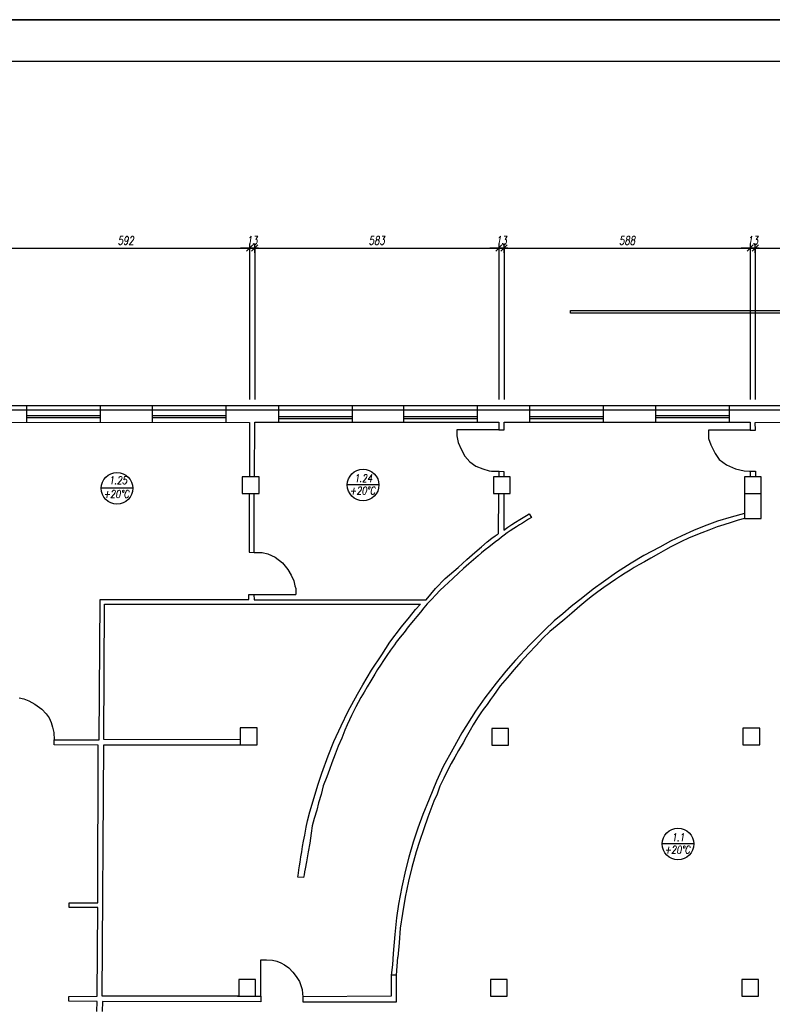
# Model space of a CAD drawing. Header units: inches. Extents: x 1464 to 9264, y -7670 to 9130.
# Tile 19 of 27: x 3487 to 5284, y 2577 to 4930. Entities that reach past the tile are written whole.
import ezdxf

# ---------------------------------------------------------------- set-up
doc = ezdxf.new("R2010")
doc.units = ezdxf.units.IN
doc.header["$MEASUREMENT"] = 0
doc.layers.add('BUDOWLANKA', color=50, linetype='Continuous', lineweight=30)
doc.layers.add('opisy', color=130, linetype='Continuous', lineweight=9)
doc.layers.add('RAMKA', color=3, linetype='Continuous')
doc.layers.add('wymiar', color=130, linetype='Continuous')
doc.styles.add('100-K-S', font='simplex.shx', dxfattribs={"width": 0.8, "oblique": 10, "height": 20})
doc.styles.add('standard 100', font='simplex.shx', dxfattribs={"width": 0.75, "oblique": 10, "height": 20})
doc.dimstyles.new('1 100', dxfattribs={"dimscale": 2, "dimtxt": 20, "dimasz": 0.9, "dimexe": 10, "dimexo": 35, "dimgap": 4, "dimtad": 1, "dimdec": 0, "dimrnd": 0.5, "dimtxsty": 'standard 100', "dimblk": 'zasieczka', "dimcen": 2.5, "dimdle": 25, "dimse1": 1, "dimse2": 1, "dimclrd": 256, "dimclre": 5, "dimclrt": 256, "dimadec": 5, "dimazin": 3, "dimtfac": 1, "dimtdec": 0, "dimtix": 1, "dimtmove": 0, "dimatfit": 3, "dimldrblk": 'CLOSEDBLANK', "dimfxl": 1, "dimlwd": -1, "dimlwe": 18, "dimarcsym": 0})

# ---------------------------------------------------------------- blocks, each defined once
blk = doc.blocks.new('zasieczka')
at = {"linetype": 'Continuous'}
for p, q in [((12, 0), (-12, 0)), ((4.1, 4.1), (-4.1, -4.1)), ((0, 6.2), (0, -6.2))]:
    blk.add_line(p, q, dxfattribs=at)
blk = doc.blocks.new('*D893')
at = {"layer": 'Defpoints', "color": 0}
for p in [(722.1, 3200), (130.5, 3039.1), (722.1, 3038.3)]:
    blk.add_point(p, dxfattribs=at)
at = {"layer": 'wymiar'}
blk.add_line((132.3, 3200), (720.3, 3200), dxfattribs=at)
at = {"layer": 'wymiar', "xscale": 1.799999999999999, "yscale": 1.799999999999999, "zscale": 1.799999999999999, "rotation": 180}
blk.add_blockref('zasieczka', (130.5, 3200), dxfattribs=at)
at = {"layer": 'wymiar', "xscale": 1.799999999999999, "yscale": 1.799999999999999, "zscale": 1.799999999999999}
blk.add_blockref('zasieczka', (722.1, 3200), dxfattribs=at)
at = {"layer": 'wymiar', "insert": (426.3, 3218), "char_height": 20, "attachment_point": 5, "style": 'standard 100'}
blk.add_mtext('592', dxfattribs=at)
blk = doc.blocks.new('_ClosedBlank')
at = {"color": 0, "linetype": 'ByBlock', "lineweight": -2}
for p, q in [((-1, 0.2), (0, 0)), ((-1, 0.2), (-1, -0.2)), ((0, 0), (-1, -0.2))]:
    blk.add_line(p, q, dxfattribs=at)
blk = doc.blocks.new('*D894')
at = {"layer": 'Defpoints', "color": 0}
for p in [(734.4, 3200), (722.1, 3038.3), (734.4, 3038.2)]:
    blk.add_point(p, dxfattribs=at)
at = {"layer": 'wymiar'}
for p, q in [((720.3, 3200), (718.5, 3200)), ((722.1, 3200), (734.4, 3200)), ((736.2, 3200), (738, 3200))]:
    blk.add_line(p, q, dxfattribs=at)
at = {"layer": 'wymiar', "xscale": 1.799999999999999, "yscale": 1.799999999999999, "zscale": 1.799999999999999}
blk.add_blockref('zasieczka', (722.1, 3200), dxfattribs=at)
at = {"layer": 'wymiar', "xscale": 1.799999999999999, "yscale": 1.799999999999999, "zscale": 1.799999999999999, "rotation": 180}
blk.add_blockref('zasieczka', (734.4, 3200), dxfattribs=at)
at = {"layer": 'wymiar', "insert": (728.2, 3218), "char_height": 20, "attachment_point": 5, "style": 'standard 100'}
blk.add_mtext('13', dxfattribs=at)
blk = doc.blocks.new('*D895')
at = {"layer": 'Defpoints', "color": 0}
for p in [(1317.3, 3200), (734.4, 3038.2), (1317.3, 3039.3)]:
    blk.add_point(p, dxfattribs=at)
at = {"layer": 'wymiar'}
blk.add_line((736.2, 3200), (1315.5, 3200), dxfattribs=at)
at = {"layer": 'wymiar', "xscale": 1.799999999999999, "yscale": 1.799999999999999, "zscale": 1.799999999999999, "rotation": 180}
blk.add_blockref('zasieczka', (734.4, 3200), dxfattribs=at)
at = {"layer": 'wymiar', "xscale": 1.799999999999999, "yscale": 1.799999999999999, "zscale": 1.799999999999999}
blk.add_blockref('zasieczka', (1317.3, 3200), dxfattribs=at)
at = {"layer": 'wymiar', "insert": (1025.9, 3218), "char_height": 20, "attachment_point": 5, "style": 'standard 100'}
blk.add_mtext('583', dxfattribs=at)
blk = doc.blocks.new('*D896')
at = {"layer": 'Defpoints', "color": 0}
for p in [(1329.9, 3200), (1317.3, 3039.3), (1329.9, 3039.2)]:
    blk.add_point(p, dxfattribs=at)
at = {"layer": 'wymiar'}
for p, q in [((1315.5, 3200), (1313.7, 3200)), ((1317.3, 3200), (1329.9, 3200)), ((1331.7, 3200), (1333.5, 3200))]:
    blk.add_line(p, q, dxfattribs=at)
at = {"layer": 'wymiar', "xscale": 1.799999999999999, "yscale": 1.799999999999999, "zscale": 1.799999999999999}
blk.add_blockref('zasieczka', (1317.3, 3200), dxfattribs=at)
at = {"layer": 'wymiar', "xscale": 1.799999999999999, "yscale": 1.799999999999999, "zscale": 1.799999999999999, "rotation": 180}
blk.add_blockref('zasieczka', (1329.9, 3200), dxfattribs=at)
at = {"layer": 'wymiar', "insert": (1323.6, 3218), "char_height": 20, "attachment_point": 5, "style": 'standard 100'}
blk.add_mtext('13', dxfattribs=at)
blk = doc.blocks.new('*D897')
at = {"layer": 'Defpoints', "color": 0}
for p in [(1917.7, 3200), (1329.9, 3039.2), (1917.7, 3039)]:
    blk.add_point(p, dxfattribs=at)
at = {"layer": 'wymiar'}
blk.add_line((1331.7, 3200), (1915.9, 3200), dxfattribs=at)
at = {"layer": 'wymiar', "xscale": 1.799999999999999, "yscale": 1.799999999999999, "zscale": 1.799999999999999, "rotation": 180}
blk.add_blockref('zasieczka', (1329.9, 3200), dxfattribs=at)
at = {"layer": 'wymiar', "xscale": 1.799999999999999, "yscale": 1.799999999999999, "zscale": 1.799999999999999}
blk.add_blockref('zasieczka', (1917.7, 3200), dxfattribs=at)
at = {"layer": 'wymiar', "insert": (1623.8, 3218), "char_height": 20, "attachment_point": 5, "style": 'standard 100'}
blk.add_mtext('588', dxfattribs=at)
blk = doc.blocks.new('*D898')
at = {"layer": 'Defpoints', "color": 0}
for p in [(1930.1, 3200), (1917.7, 3039), (1930.1, 3038.8)]:
    blk.add_point(p, dxfattribs=at)
at = {"layer": 'wymiar'}
for p, q in [((1915.9, 3200), (1914.1, 3200)), ((1917.7, 3200), (1930.1, 3200)), ((1931.9, 3200), (1933.7, 3200))]:
    blk.add_line(p, q, dxfattribs=at)
at = {"layer": 'wymiar', "xscale": 1.799999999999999, "yscale": 1.799999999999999, "zscale": 1.799999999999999}
blk.add_blockref('zasieczka', (1917.7, 3200), dxfattribs=at)
at = {"layer": 'wymiar', "xscale": 1.799999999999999, "yscale": 1.799999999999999, "zscale": 1.799999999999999, "rotation": 180}
blk.add_blockref('zasieczka', (1930.1, 3200), dxfattribs=at)
at = {"layer": 'wymiar', "insert": (1923.9, 3218), "char_height": 20, "attachment_point": 5, "style": 'standard 100'}
blk.add_mtext('13', dxfattribs=at)
blk = doc.blocks.new('*D899')
at = {"layer": 'Defpoints', "color": 0}
for p in [(2503.7, 3200), (1930.1, 3038.8), (2503.7, 3040)]:
    blk.add_point(p, dxfattribs=at)
at = {"layer": 'wymiar'}
blk.add_line((1931.9, 3200), (2501.9, 3200), dxfattribs=at)
at = {"layer": 'wymiar', "xscale": 1.799999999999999, "yscale": 1.799999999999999, "zscale": 1.799999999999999, "rotation": 180}
blk.add_blockref('zasieczka', (1930.1, 3200), dxfattribs=at)
at = {"layer": 'wymiar', "xscale": 1.799999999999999, "yscale": 1.799999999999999, "zscale": 1.799999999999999}
blk.add_blockref('zasieczka', (2503.7, 3200), dxfattribs=at)
at = {"layer": 'wymiar', "insert": (2216.9, 3218), "char_height": 20, "attachment_point": 5, "style": 'standard 100'}
blk.add_mtext('574', dxfattribs=at)
blk = doc.blocks.new('A$C36685AB7')
at = {"layer": 'BUDOWLANKA'}
for p, q in [((3338.2, 11898.3), (3338.2, 11905.3)), ((3338.2, 11905.3), (4097.2, 11905.3)), ((4088.2, 11898.3), (3338.2, 11898.3)), ((4393.2, 11677), (1325.8, 11676.8)), ((2039.2, 11676.9), (2039.2, 11640.3)), ((2215.2, 11676.9), (2215.2, 11640.3)), ((2339.2, 11676.9), (2339.2, 11640.3)), ((2515.2, 11676.9), (2515.2, 11640.3)), ((2641.2, 11676.9), (2641.2, 11638.3)), ((2817.2, 11676.9), (2817.2, 11638.3)), ((2939.2, 11676.9), (2939.2, 11638.3)), ((3115.2, 11676.9), (3115.2, 11638.3)), ((3240.2, 11676.9), (3240.2, 11638.4)), ((3416.2, 11676.9), (3416.2, 11638.4)), ((3541.2, 11676.9), (3541.2, 11640.3)), ((3717.2, 11676.9), (3717.2, 11640.3)), ((4393.2, 11667), (1335.8, 11666.8)), ((2215.2, 11653.2), (2039.2, 11653.2)), ((2215.2, 11648.2), (2039.2, 11648.2)), ((2515.2, 11653.2), (2339.2, 11653.2)), ((2515.2, 11648.2), (2339.2, 11648.2)), ((2817.2, 11651.1), (2641.2, 11651.1)), ((3115.2, 11651.1), (2939.2, 11651.1)), ((3416.2, 11651.3), (3240.2, 11651.3)), ((3717.2, 11653.2), (3541.2, 11653.2)), ((3717.2, 11648.2), (3541.2, 11648.2)), ((1980.2, 11638.3), (2571.8, 11637.3)), ((2039.2, 11640.3), (2039.2, 11638.2)), ((2215.2, 11640.3), (2215.2, 11637.9)), ((2339.2, 11640.3), (2339.2, 11637.7)), ((2515.2, 11640.3), (2515.2, 11637.4)), ((2571.8, 11637.3), (2571.8, 11507.5)), ((2583.3, 11507.5), (2584.1, 11638.3)), ((2584.1, 11638.3), (3167, 11638.2)), ((2817.2, 11646.1), (2641.2, 11646.1)), ((3115.2, 11646.1), (2939.2, 11646.1)), ((3167, 11638.2), (3167.2, 11619.5)), ((3179.5, 11619.5), (3179.6, 11638.5)), ((3179.6, 11638.5), (3767.4, 11638)), ((3416.2, 11646.3), (3240.2, 11646.3)), ((3541.2, 11640.3), (3541.2, 11638.2)), ((3717.2, 11640.3), (3717.2, 11638)), ((3767.4, 11638), (3767.8, 11619)), ((3779.8, 11637.7), (4353.4, 11639)), ((3780.2, 11619.1), (3779.8, 11637.7)), ((3167.2, 11619.5), (3067.2, 11619.5)), ((3067.2, 11619.5), (3067.2, 11605.3)), ((3067.2, 11605.3), (3070.2, 11589.3)), ((3167.2, 11619.5), (3179.5, 11619.5)), ((3767.8, 11619), (3668.2, 11619)), ((3668.2, 11619), (3668.2, 11599.3)), ((3767.8, 11619), (3780.2, 11619.1)), ((3767.8, 11619), (3767.8, 11619)), ((3767.8, 11619), (3767.8, 11619)), ((3070.2, 11589.3), (3077.2, 11573.3)), ((3668.2, 11599.3), (3673.2, 11584.3)), ((3673.2, 11584.3), (3684.2, 11563.3)), ((3077.2, 11573.3), (3086.2, 11557.3)), ((3086.2, 11557.3), (3098.2, 11543.3)), ((3684.2, 11563.3), (3693.2, 11549.3)), ((3098.2, 11543.3), (3112.2, 11533.3)), ((3112.2, 11533.3), (3129.2, 11526.3)), ((3693.2, 11549.3), (3711.2, 11536.3)), ((3711.2, 11536.3), (3732.2, 11526.3)), ((2594.3, 11507.5), (2554.3, 11507.5)), ((2554.3, 11507.5), (2554.3, 11467.5)), ((2594.3, 11467.5), (2594.3, 11507.5)), ((3129.2, 11526.3), (3144.2, 11522.3)), ((3144.2, 11522.3), (3149.4, 11520.9)), ((3149.4, 11520.9), (3167.7, 11520.9)), ((3194.5, 11507.8), (3154.5, 11507.8)), ((3154.5, 11507.8), (3154.5, 11467.8)), ((3167.8, 11507.8), (3167.7, 11520.9)), ((3167.7, 11520.9), (3179.4, 11520.7)), ((3179.4, 11520.7), (3179.4, 11507.8)), ((3194.5, 11467.8), (3194.5, 11507.8)), ((3732.2, 11526.3), (3753.2, 11522.3)), ((3753.2, 11522.3), (3766.2, 11521.3)), ((3793.6, 11507.4), (3753.6, 11507.4)), ((3753.6, 11507.4), (3753.6, 11467.4)), ((3766.2, 11521.3), (3766.2, 11521.3)), ((3766.2, 11521.3), (3767.2, 11521.3)), ((3768.2, 11507.4), (3768.2, 11521.3)), ((3768.2, 11521.3), (3780.2, 11521.3)), ((3780.2, 11521.3), (3780.2, 11507.4)), ((3793.6, 11467.4), (3793.6, 11507.4)), ((2554.3, 11467.5), (2594.3, 11467.5)), ((2570.7, 11467.5), (2570.7, 11327.8)), ((2582.4, 11327.1), (2582.4, 11467.5)), ((3154.5, 11467.8), (3194.5, 11467.8)), ((3166.6, 11467.8), (3165.9, 11371.5)), ((3179, 11467.8), (3179.3, 11380.5)), ((3753.6, 11467.4), (3793.6, 11467.4)), ((3753.6, 11467.4), (3753.6, 11408.1)), ((3793.8, 11408.4), (3793.6, 11467.4)), ((3225.1, 11410.3), (3233.2, 11415.3)), ((3233.2, 11415.3), (3239.6, 11419.1)), ((3239.6, 11419.1), (3244.8, 11410.5)), ((3721.9, 11411.5), (3689.6, 11401.5)), ((3753.6, 11420), (3721.9, 11411.5)), ((3189, 11387.6), (3198.2, 11393.5)), ((3198.2, 11393.5), (3207.3, 11399.1)), ((3209.5, 11388.4), (3202.8, 11384.2)), ((3207.3, 11399.1), (3217.1, 11405.3)), ((3216.5, 11392.9), (3209.5, 11388.4)), ((3223.7, 11397.2), (3216.5, 11392.9)), ((3217.1, 11405.3), (3225.1, 11410.3)), ((3230.5, 11401.5), (3223.7, 11397.2)), ((3237.7, 11406.3), (3230.5, 11401.5)), ((3244.8, 11410.5), (3237.7, 11406.3)), ((3657.7, 11389.6), (3632.1, 11379.2)), ((3689.6, 11401.5), (3657.7, 11389.6)), ((3704.9, 11392.9), (3688.8, 11387.7)), ((3722.2, 11398.4), (3704.9, 11392.9)), ((3738.7, 11403.8), (3722.2, 11398.4)), ((3753.6, 11408.1), (3738.7, 11403.8)), ((3753.6, 11408.1), (3793.8, 11408.4)), ((3150.8, 11360.7), (3158.3, 11366.3)), ((3158.3, 11366.3), (3165.9, 11371.5)), ((3165.9, 11371.5), (3165.9, 11371.5)), ((3179.5, 11368.5), (3173.5, 11363.6)), ((3179.3, 11380.5), (3189, 11387.6)), ((3186.7, 11373.6), (3179.5, 11368.5)), ((3194.6, 11378.8), (3186.7, 11373.6)), ((3202.8, 11384.2), (3194.6, 11378.8)), ((3604.6, 11366.9), (3577.3, 11353.7)), ((3632.1, 11379.2), (3604.6, 11366.9)), ((3633.9, 11366.2), (3620.4, 11360.8)), ((3651.8, 11373.4), (3633.9, 11366.2)), ((3669, 11380.2), (3651.8, 11373.4)), ((3688.8, 11387.7), (3669, 11380.2)), ((3125.7, 11340.2), (3139.4, 11352.1)), ((3139.4, 11352.1), (3150.8, 11360.7)), ((3152, 11346.7), (3143.3, 11339.7)), ((3159, 11352), (3152, 11346.7)), ((3166.8, 11358), (3159, 11352)), ((3173.5, 11363.6), (3166.8, 11358)), ((3577.3, 11353.7), (3551.7, 11339.8)), ((3590.9, 11346.8), (3578.3, 11340.1)), ((3603.7, 11352.9), (3590.9, 11346.8)), ((3620.4, 11360.8), (3603.7, 11352.9)), ((2570.7, 11327.8), (2582.4, 11327.1)), ((2582.4, 11327.1), (2602.2, 11327.1)), ((2602.2, 11327.1), (2615.2, 11323.3)), ((2615.2, 11323.3), (2633.2, 11315.3)), ((3091.1, 11310.2), (3109.9, 11326.5)), ((3117.8, 11318.9), (3106.8, 11309.6)), ((3109.9, 11326.5), (3125.7, 11340.2)), ((3125.8, 11325.6), (3117.8, 11318.9)), ((3134.6, 11333.1), (3125.8, 11325.6)), ((3143.3, 11339.7), (3134.6, 11333.1)), ((3513.8, 11319.8), (3483.3, 11301.6)), ((3551.7, 11339.8), (3513.8, 11319.8)), ((3548.7, 11323.7), (3530.5, 11313.4)), ((3565.1, 11333.4), (3548.7, 11323.7)), ((3578.3, 11340.1), (3565.1, 11333.4)), ((2633.2, 11315.3), (2650.2, 11302.3)), ((2650.2, 11302.3), (2663.2, 11286.3)), ((3070.2, 11291), (3091.1, 11310.2)), ((3095.4, 11299.4), (3083.1, 11288.2)), ((3106.8, 11309.6), (3095.4, 11299.4)), ((3483.3, 11301.6), (3448.6, 11279.1)), ((3501.4, 11297.3), (3490.8, 11290.8)), ((3514.9, 11304.8), (3501.4, 11297.3)), ((3530.5, 11313.4), (3514.9, 11304.8)), ((2663.2, 11286.3), (2671.2, 11272.3)), ((2671.2, 11272.3), (2677.2, 11259.3)), ((3038.7, 11264.4), (3070.2, 11291)), ((3071, 11277.1), (3058.1, 11265.4)), ((3083.1, 11288.2), (3071, 11277.1)), ((3448.6, 11279.1), (3416.9, 11256.9)), ((3458.1, 11270.2), (3445.9, 11262.1)), ((3469.1, 11277.1), (3458.1, 11270.2)), ((3481, 11284.6), (3469.1, 11277.1)), ((3490.8, 11290.8), (3481, 11284.6)), ((2677.2, 11259.3), (2680.2, 11247.3)), ((2680.2, 11247.3), (2681.9, 11240.5)), ((3016.1, 11240.8), (3038.7, 11264.4)), ((3037.4, 11246.7), (3026.6, 11235.8)), ((3046, 11254.4), (3037.4, 11246.7)), ((3058.1, 11265.4), (3046, 11254.4)), ((3416.9, 11256.9), (3392.6, 11239.1)), ((3433.2, 11253.3), (3418, 11243.2)), ((3445.9, 11262.1), (3433.2, 11253.3)), ((2570.1, 11214.3), (2570.1, 11226)), ((2570.1, 11226), (2582.2, 11226)), ((2582.2, 11226), (2582.4, 11213.7)), ((2582.2, 11226), (2682.2, 11226)), ((2681.9, 11240.5), (2682.2, 11226)), ((2993.2, 11213.6), (3016.1, 11240.8)), ((3016.7, 11225.7), (3006, 11214.6)), ((3026.6, 11235.8), (3016.7, 11225.7)), ((3392.6, 11239.1), (3367.4, 11219.1)), ((3391.2, 11223.4), (3379.7, 11214.1)), ((3403.7, 11233.1), (3391.2, 11223.4)), ((3418, 11243.2), (3403.7, 11233.1)), ((2212.3, 10878.9), (2214.8, 11214.1)), ((2214.8, 11214.1), (2570.1, 11214.3)), ((2223.9, 10880.2), (2225.5, 11203.6)), ((2225.5, 11203.6), (2979.8, 11203.2)), ((2582.4, 11213.7), (2993.2, 11213.6)), ((2968.5, 11190.7), (2979.8, 11203.2)), ((2995.8, 11204.1), (2988.4, 11194.7)), ((3006, 11214.6), (2995.8, 11204.1)), ((3367.4, 11219.1), (3339.9, 11197.4)), ((3379.7, 11214.1), (3360.6, 11198.2)), ((2953.7, 11172.5), (2968.5, 11190.7)), ((2980, 11184.5), (2971, 11173.5)), ((2988.4, 11194.7), (2980, 11184.5)), ((3320.2, 11180.5), (3299.3, 11163.3)), ((3339.9, 11197.4), (3320.2, 11180.5)), ((3341.2, 11181.8), (3324.5, 11167.2)), ((3360.6, 11198.2), (3341.2, 11181.8)), ((2934.9, 11149.4), (2953.7, 11172.5)), ((2963.1, 11163.9), (2950.7, 11149)), ((2971, 11173.5), (2963.1, 11163.9)), ((3299.3, 11163.3), (3276.8, 11141.8)), ((3306.6, 11152.6), (3289.3, 11137.6)), ((3324.5, 11167.2), (3306.6, 11152.6)), ((2906.5, 11112.1), (2934.9, 11149.4)), ((2940.7, 11135.8), (2931.7, 11124.3)), ((2950.7, 11149), (2940.7, 11135.8)), ((3276.8, 11141.8), (3258.4, 11123.3)), ((3289.3, 11137.6), (3272.4, 11122)), ((2887.3, 11082.5), (2906.5, 11112.1)), ((2917.9, 11106.5), (2908.3, 11093.7)), ((2922.2, 11112.1), (2917.9, 11106.5)), ((2931.7, 11124.3), (2922.2, 11112.1)), ((3241.1, 11105.8), (3207.1, 11069.7)), ((3258.4, 11123.3), (3241.1, 11105.8)), ((3272.4, 11122), (3256.1, 11104.4)), ((2862.8, 11045.2), (2887.3, 11082.5)), ((2908.3, 11093.7), (2899.8, 11080.8)), ((3238.3, 11085.3), (3220, 11065.4)), ((3256.1, 11104.4), (3238.3, 11085.3)), ((2891.7, 11068.4), (2884.6, 11057.8)), ((2899.8, 11080.8), (2891.7, 11068.4)), ((3207.1, 11069.7), (3184.1, 11042.9)), ((3220, 11065.4), (3203.4, 11047.1)), ((2842.4, 11010.7), (2862.8, 11045.2)), ((2871, 11036.2), (2861.5, 11020.3)), ((2877.3, 11046.9), (2871, 11036.2)), ((2884.6, 11057.8), (2877.3, 11046.9)), ((3184.1, 11042.9), (3161, 11014.9)), ((3203.4, 11047.1), (3186.9, 11027.5)), ((2861.5, 11020.3), (2852.8, 11006.1)), ((3161, 11014.9), (3133.9, 10979.2)), ((3186.9, 11027.5), (3170.6, 11008.2)), ((2807.3, 10948), (2829.2, 10988.2)), ((2829.2, 10988.2), (2842.4, 11010.7)), ((2845.1, 10993.3), (2837.6, 10980.3)), ((2852.8, 11006.1), (2845.1, 10993.3)), ((3161.8, 10995.6), (3154.6, 10985.3)), ((3170.6, 11008.2), (3161.8, 10995.6)), ((2021.2, 10979.3), (2032.2, 10977.3)), ((2032.2, 10977.3), (2044.2, 10972.3)), ((2044.2, 10972.3), (2059.2, 10964.3)), ((2059.2, 10964.3), (2075.2, 10952.3)), ((2831, 10968.7), (2825.8, 10957.8)), ((2837.6, 10980.3), (2831, 10968.7)), ((3133.9, 10979.2), (3111.8, 10947.5)), ((3147.1, 10975.1), (3139.1, 10963.8)), ((3154.6, 10985.3), (3147.1, 10975.1)), ((2075.2, 10952.3), (2086.2, 10941.3)), ((2086.2, 10941.3), (2093.2, 10931.3)), ((2790.5, 10912.3), (2807.3, 10948)), ((2821.8, 10950.3), (2815, 10937.5)), ((2825.8, 10957.8), (2821.8, 10950.3)), ((3111.8, 10947.5), (3078.4, 10896.2)), ((3124.2, 10943.4), (3116.5, 10931.6)), ((3130.1, 10951.4), (3124.2, 10943.4)), ((3139.1, 10963.8), (3130.1, 10951.4)), ((2093.2, 10931.3), (2098.2, 10920.3)), ((2098.2, 10920.3), (2101.2, 10909.3)), ((2810.1, 10927.1), (2804.8, 10915.1)), ((2815, 10937.5), (2810.1, 10927.1)), ((3116.5, 10931.6), (3105.5, 10914.8)), ((2101.2, 10909.3), (2104.2, 10896.3)), ((2104.2, 10896.3), (2105.2, 10879.1)), ((2589.7, 10907.4), (2549.7, 10907.4)), ((2549.7, 10907.4), (2549.7, 10867.4)), ((2589.7, 10867.4), (2589.7, 10907.4)), ((2772.9, 10875), (2790.5, 10912.3)), ((2799.6, 10902.1), (2791.8, 10882.9)), ((2804.8, 10915.1), (2799.6, 10902.1)), ((3078.4, 10896.2), (3057.2, 10857.2)), ((3098.6, 10901.9), (3089.1, 10885.6)), ((3105.5, 10914.8), (3098.6, 10901.9)), ((3190.2, 10906), (3150.2, 10906)), ((3150.2, 10906), (3150.2, 10866)), ((3190.2, 10866), (3190.2, 10906)), ((3790.3, 10906.8), (3750.3, 10906.8)), ((3750.3, 10906.8), (3750.3, 10866.8)), ((3790.3, 10866.8), (3790.3, 10906.8)), ((2105.2, 10866.8), (2105.2, 10879.1)), ((2105.2, 10879.1), (2212.3, 10878.9)), ((2549.7, 10879), (2223.9, 10880.2)), ((2759.4, 10841.2), (2772.9, 10875)), ((2791.8, 10882.9), (2783.7, 10863.9)), ((3081.7, 10871.8), (3071.2, 10853.6)), ((3089.1, 10885.6), (3081.7, 10871.8)), ((2210.5, 10866.6), (2105.2, 10866.8)), ((2209.6, 10489.5), (2210.5, 10866.6)), ((2219.5, 10266.9), (2223.5, 10867)), ((2223.5, 10867), (2549.7, 10867)), ((2549.7, 10867.4), (2589.7, 10867.4)), ((2783.7, 10863.9), (2776.4, 10844.8)), ((3057.2, 10857.2), (3034.1, 10815.3)), ((3071.2, 10853.6), (3061.7, 10837.3)), ((3150.2, 10866), (3190.2, 10866)), ((3750.3, 10866.8), (3790.3, 10866.8)), ((2744.6, 10799.8), (2759.4, 10841.2)), ((2768, 10824.1), (2762.6, 10808.3)), ((2776.4, 10844.8), (2768, 10824.1)), ((3061.7, 10837.3), (3053.1, 10822.7)), ((2735.2, 10770.4), (2744.6, 10799.8)), ((2762.6, 10808.3), (2756, 10790.8)), ((3034.1, 10815.3), (3018.1, 10780)), ((3043.8, 10804.1), (3035.5, 10787.5)), ((3053.1, 10822.7), (3043.8, 10804.1)), ((2756, 10790.8), (2747.9, 10769)), ((3018.1, 10780), (3000.5, 10737.2)), ((3035.5, 10787.5), (3026.6, 10768.4)), ((2726, 10741.6), (2735.2, 10770.4)), ((2747.9, 10769), (2742.4, 10748.6)), ((3026.6, 10768.4), (3019.5, 10749.4)), ((2715.8, 10707.4), (2726, 10741.6)), ((2742.4, 10748.6), (2736.6, 10728.6)), ((3000.5, 10737.2), (2986, 10700.6)), ((3012.2, 10732.7), (3004.8, 10713.7)), ((3019.5, 10749.4), (3012.2, 10732.7)), ((2710.2, 10685.8), (2715.8, 10707.4)), ((2732.4, 10711.1), (2726.1, 10690.9)), ((2736.6, 10728.6), (2732.4, 10711.1)), ((3004.8, 10713.7), (2997.3, 10694.3)), ((2707.1, 10670.1), (2710.2, 10685.8)), ((2726.1, 10690.9), (2721.4, 10673.4)), ((2986, 10700.6), (2973.7, 10668.3)), ((2997.3, 10694.3), (2987.9, 10666.2)), ((2703.6, 10651.4), (2707.1, 10670.1)), ((2721.4, 10673.4), (2719.1, 10656.1)), ((2973.7, 10668.3), (2962.9, 10634.2)), ((2987.9, 10666.2), (2978, 10636.2)), ((2698.4, 10624.1), (2700.6, 10636.8)), ((2700.6, 10636.8), (2703.6, 10651.4)), ((2719.1, 10656.1), (2715.4, 10632)), ((2978, 10636.2), (2969.7, 10611.6)), ((2694.6, 10599.7), (2696.5, 10611.7)), ((2696.5, 10611.7), (2698.4, 10624.1)), ((2711.4, 10611.4), (2707.6, 10587.2)), ((2715.4, 10632), (2711.4, 10611.4)), ((2962.9, 10634.2), (2952.2, 10598.5)), ((2969.7, 10611.6), (2959.3, 10574.2)), ((2692.5, 10586.7), (2694.6, 10599.7)), ((2952.2, 10598.5), (2943.9, 10568)), ((2688.5, 10560.5), (2689.6, 10568.7)), ((2689.6, 10568.7), (2690.9, 10578.3)), ((2690.9, 10578.3), (2692.5, 10586.7)), ((2704.7, 10571.1), (2703.3, 10563.3)), ((2707.6, 10587.2), (2704.7, 10571.1)), ((2943.9, 10568), (2935.8, 10527.5)), ((2959.3, 10574.2), (2951.5, 10541.2)), ((2687.2, 10550.6), (2688.5, 10560.5)), ((2700.9, 10550.1), (2687.2, 10550.6)), ((2702.1, 10556.8), (2700.9, 10550.1)), ((2703.3, 10563.3), (2702.1, 10556.8)), ((2951.5, 10541.2), (2943.6, 10502.8)), ((2935.8, 10527.5), (2927.8, 10486.3)), ((2943.6, 10502.8), (2936.7, 10464.5)), ((2140.9, 10489.3), (2209.6, 10489.5)), ((2141, 10478.3), (2140.9, 10489.3)), ((2209.7, 10478.1), (2141, 10478.3)), ((2207.8, 10266.5), (2209.7, 10478.1)), ((2927.8, 10486.3), (2922.6, 10453.7)), ((2922.6, 10453.7), (2918.6, 10414.3)), ((2936.7, 10464.5), (2931.8, 10429)), ((2931.8, 10429), (2929.3, 10394.1)), ((2918.6, 10414.3), (2914.9, 10368.5)), ((2929.3, 10394.1), (2925.9, 10359.6)), ((2599, 10266.3), (2599, 10353.5)), ((2599, 10353.5), (2612.2, 10353.5)), ((2612.2, 10353.5), (2626.2, 10352.3)), ((2914.9, 10368.5), (2913.1, 10341.8)), ((2922.6, 10316.4), (2925.9, 10359.6)), ((2626.2, 10352.3), (2637.2, 10350.3)), ((2637.2, 10350.3), (2646.2, 10346.3)), ((2646.2, 10346.3), (2655.2, 10341.3)), ((2655.2, 10341.3), (2665.2, 10334.3)), ((2665.2, 10334.3), (2675.2, 10324.3)), ((2913.1, 10341.8), (2910.3, 10316.4)), ((2585.8, 10306.3), (2545.8, 10306.3)), ((2545.8, 10306.3), (2545.8, 10266.3)), ((2585.8, 10266.3), (2585.8, 10306.3)), ((2675.2, 10324.3), (2683.2, 10313.3)), ((2683.2, 10313.3), (2691.2, 10301.3)), ((2910.3, 10316.4), (2910.1, 10266.4)), ((2922.6, 10316.4), (2910.3, 10316.4)), ((2922.8, 10253), (2922.6, 10316.4)), ((3187.3, 10306.4), (3147.3, 10306.4)), ((3147.3, 10306.4), (3147.3, 10266.4)), ((3187.3, 10266.4), (3187.3, 10306.4)), ((3787.2, 10306.7), (3747.2, 10306.7)), ((3747.2, 10306.7), (3747.2, 10266.7)), ((3787.2, 10266.7), (3787.2, 10306.7)), ((2691.2, 10301.3), (2695.2, 10289.3)), ((2695.2, 10289.3), (2697.2, 10282.3)), ((2697.2, 10282.3), (2698.2, 10273.3)), ((2139.7, 10254.4), (2139.9, 10265.9)), ((2139.9, 10265.9), (2207.8, 10266.5)), ((2545.8, 10266.3), (2219.5, 10266.9)), ((2543.1, 10266.3), (2545.8, 10266.3)), ((2545.8, 10266.3), (2585.8, 10266.3)), ((2545.8, 10266.3), (2545.8, 10266.3)), ((2585.8, 10266.3), (2599, 10266.3)), ((2599, 10266.3), (2599, 10253.2)), ((2698.2, 10273.3), (2699, 10265.3)), ((2910.1, 10266.4), (2699, 10265.3)), ((2699, 10265.3), (2699.2, 10253)), ((3147.3, 10266.4), (3187.3, 10266.4)), ((3747.2, 10266.7), (3787.2, 10266.7)), ((2207.6, 10254.1), (2139.7, 10254.4)), ((2207.3, 10230.3), (2207.6, 10254.1)), ((2220.1, 10254), (2219.9, 10230.3)), ((2599, 10253.2), (2220.1, 10254)), ((2699.2, 10253), (2922.8, 10253))]:
    blk.add_line(p, q, dxfattribs=at)
at = {"layer": 'opisy', "lineweight": 30}
for p, q in [((2880.8, 11488.2), (2805.2, 11488.2)), ((2292.8, 11480.2), (2217.2, 11480.2)), ((3632.8, 10630.2), (3557.2, 10630.2))]:
    blk.add_line(p, q, dxfattribs=at)
for centre in [(2255, 11480.2), (2843, 11488.2), (3595, 10630.2)]:
    blk.add_circle(centre, 37.8, dxfattribs=at)
at = {"layer": 'RAMKA'}
for p, q in [((7800, 12600), (0, 12600)), ((0, 12600), (7800, 12600)), ((7800, 12500), (0, 12500))]:
    blk.add_line(p, q, dxfattribs=at)
at = {"layer": 'wymiar'}
for p, q in [((2571.8, 12054.4), (2571.8, 11956.7)), ((2571.8, 12054.4), (2571.8, 11692.4)), ((2584.1, 12054.4), (2584.1, 11956.7)), ((2584.1, 12054.4), (2584.1, 11692.4)), ((3167, 12054.4), (3167, 11956.7)), ((3167, 12054.4), (3167, 11692.4)), ((3179.6, 12054.4), (3179.6, 11956.7)), ((3179.6, 12054.4), (3179.6, 11692.4)), ((3767.4, 12054.4), (3767.4, 11956.7)), ((3767.4, 12054.4), (3767.4, 11692.4)), ((3779.8, 12054.4), (3779.8, 11956.7)), ((3779.8, 12054.4), (3779.8, 11692.4))]:
    blk.add_line(p, q, dxfattribs=at)
at = {"layer": 'opisy', "lineweight": 30, "char_height": 18, "style": '100-K-S'}
for s, insert, width, attachment_point in [('1.25', (2257.7, 11499.3), 78.197, 5), ('1.24', (2843.2, 11504.2), 69.174, 5), ('{\\Fsimplex|c128;+\\Fsimplex.shx|c0;20\\Fsimplex|c128;°C}', (2810.8, 11483.6), 67.166, 1), ('{\\Fsimplex|c128;+\\Fsimplex.shx|c0;20\\Fsimplex|c128;°C}', (2222.8, 11475.6), 67.166, 1), ('1.1', (3595.2, 10646.2), 69.174, 5), ('{\\Fsimplex|c128;+\\Fsimplex.shx|c0;20\\Fsimplex|c128;°C}', (3562.8, 10625.6), 67.166, 1)]:
    blk.add_mtext(s, dxfattribs=dict(at, insert=insert, width=width, attachment_point=attachment_point))
at = {"layer": 'wymiar'}
for base, p1, p2, picture, middle in [((2571.8, 12054.4), (1980.2, 11893.5), (2571.8, 11892.7), '*D893', (2276, 12072.4)), ((2584.1, 12054.4), (2571.8, 11892.7), (2584.1, 11892.6), '*D894', (2578, 12072.4)), ((3167, 12054.4), (2584.1, 11892.6), (3167, 11893.6), '*D895', (2875.6, 12072.4)), ((3179.6, 12054.4), (3167, 11893.6), (3179.6, 11893.5), '*D896', (3173.3, 12072.4)), ((3767.4, 12054.4), (3179.6, 11893.5), (3767.4, 11893.3), '*D897', (3473.5, 12072.4)), ((3779.8, 12054.4), (3767.4, 11893.3), (3779.8, 11893.1), '*D898', (3773.6, 12072.4)), ((4353.4, 12054.4), (3779.8, 11893.1), (4353.4, 11894.4), '*D899', (4066.6, 12072.4))]:
    dim = blk.add_linear_dim(base=base, p1=p1, p2=p2, dimstyle='1 100', override={"dimtmove": 1}, dxfattribs=at)
    dim.commit()
    dim.dimension.update_dxf_attribs({"geometry": picture, "text_midpoint": middle, "insert": (1849.7, 8854.3)})

msp = doc.modelspace()

# ---------------------------------------------------------------- block references
msp.add_blockref('A$C36685AB7', (1464.1, -7669.9))

doc.saveas('drawing.dxf')
